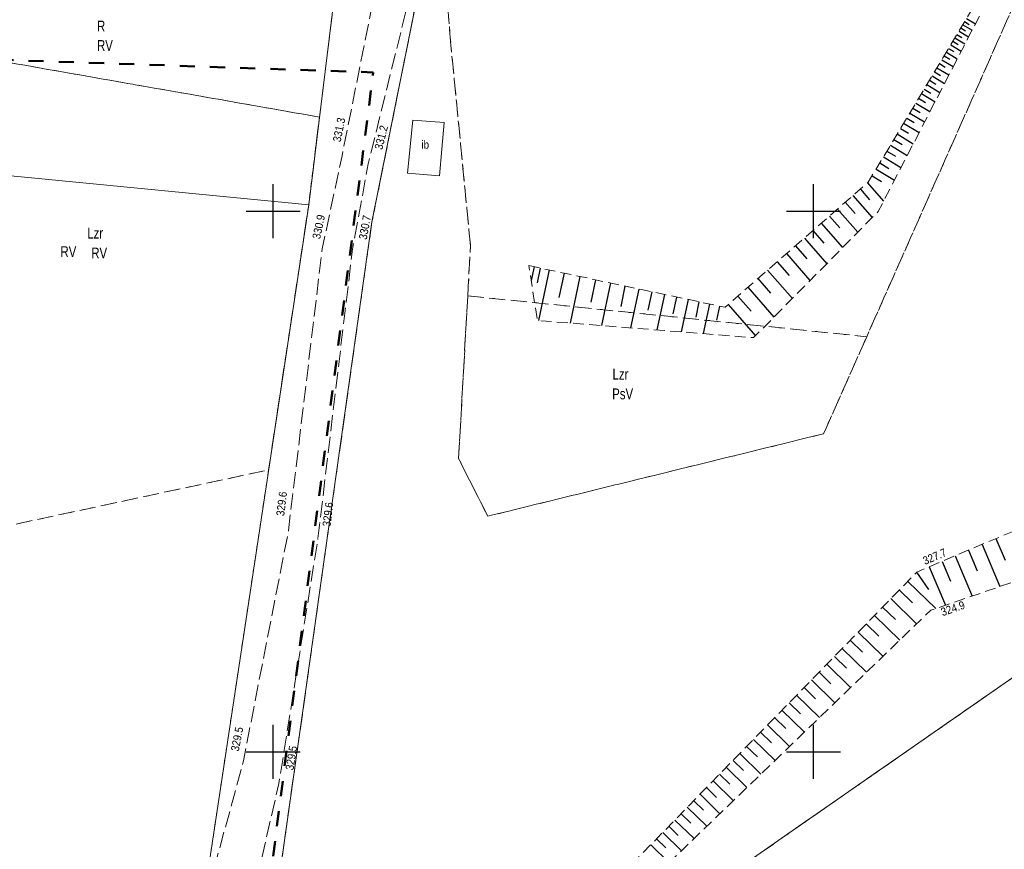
# Model space of a CAD drawing. Header units: metres. Extents: x 7523615 to 7533948, y 5492686 to 5502120.
# Tile 107 of 256: x 7529727 to 7529818, y 5497891 to 5497968. Entities that reach past the tile are written whole.
import ezdxf
from ezdxf.enums import TextEntityAlignment as Align

# ---------------------------------------------------------------- set-up
doc = ezdxf.new("R2010")
doc.units = ezdxf.units.M
for name, pattern in [('1.0_0.5', [1.5, 1, -0.5]), ('1.4_1.4', [2.8, 1.4, -1.4]), ('1.5_0.5', [2, 1.5, -0.5]), ('219-500', [0]), ('egkk-500', [2, 1.5, -0.5]), ('egug-500', [1, 0.5, -0.5])]:
    doc.linetypes.add(name, pattern=pattern)
doc.layers.get('0').update_dxf_attribs({"color": 2, "lineweight": 5})
doc.styles.get("Standard").update_dxf_attribs({"font": 'Working1250', "width": 0.75})

# ---------------------------------------------------------------- blocks, each defined once
blk = doc.blocks.new('203')
at = {"linetype": 'Continuous', "lineweight": 0}
h = blk.add_hatch(color=0, dxfattribs=at)
edge = h.paths.add_edge_path()
edge.add_arc((0, 0), 0.045, 0, 360)
blk = doc.blocks.new('PW01')
at = {"linetype": 'Continuous', "lineweight": 13}
h = blk.add_hatch(color=0, dxfattribs=at)
edge = h.paths.add_edge_path()
edge.add_arc((0, 0), 0.045, 0, 360)
blk = doc.blocks.new('RAMKA500K')
at = {"color": 0}
for p, q in [((150, 197.5), (150, 202.5)), ((200, 197.5), (200, 202.5)), ((147.5, 200), (152.5, 200)), ((197.5, 200), (202.5, 200)), ((150, 147.5), (150, 152.5)), ((200, 147.5), (200, 152.5)), ((147.5, 150), (152.5, 150)), ((197.5, 150), (202.5, 150))]:
    blk.add_line(p, q, dxfattribs=at)

msp = doc.modelspace()

# ---------------------------------------------------------------- linework, layer by layer
at = {"layer": '000 Inne (niezydentyfikowane)', "color": 7, "linetype": 'CONTINUOUS', "lineweight": 25, "flags": 128}
for points in [[(7529813.98, 5497967.54), (7529814.4, 5497967.29)], [(7529814.15, 5497967.82), (7529814.97, 5497967.33)], [(7529813.46, 5497966.66), (7529814.35, 5497966.13)], [(7529813.64, 5497966.96), (7529814.07, 5497966.7)], [(7529813.81, 5497967.26), (7529814.67, 5497966.74)], [(7529812.89, 5497965.72), (7529813.37, 5497965.44)], [(7529813.08, 5497966.04), (7529814.01, 5497965.48)], [(7529813.27, 5497966.36), (7529813.73, 5497966.08)], [(7529812.49, 5497965.06), (7529812.99, 5497964.77)], [(7529812.69, 5497965.4), (7529813.67, 5497964.81)], [(7529811.87, 5497964.02), (7529812.93, 5497963.38)], [(7529812.08, 5497964.38), (7529812.6, 5497964.06)], [(7529812.29, 5497964.72), (7529813.3, 5497964.11)], [(7529811.42, 5497963.28), (7529812.53, 5497962.62)], [(7529811.65, 5497963.66), (7529812.19, 5497963.33)], [(7529810.72, 5497962.12), (7529811.31, 5497961.77)], [(7529810.96, 5497962.52), (7529812.12, 5497961.82)], [(7529811.2, 5497962.9), (7529811.76, 5497962.57)], [(7529810.23, 5497961.3), (7529810.85, 5497960.93)], [(7529810.48, 5497961.72), (7529811.69, 5497960.99)], [(7529809.72, 5497960.45), (7529810.36, 5497960.06)], [(7529809.98, 5497960.88), (7529811.24, 5497960.12)], [(7529809.18, 5497959.55), (7529809.85, 5497959.15)], [(7529809.45, 5497960.01), (7529810.77, 5497959.22)], [(7529808.62, 5497958.62), (7529809.32, 5497958.2)], [(7529808.91, 5497959.09), (7529810.28, 5497958.27)], [(7529808.04, 5497957.65), (7529808.77, 5497957.21)], [(7529808.33, 5497958.14), (7529809.77, 5497957.28)], [(7529807.43, 5497956.63), (7529808.19, 5497956.18)], [(7529807.74, 5497957.15), (7529809.23, 5497956.25)], [(7529807.11, 5497956.11), (7529808.67, 5497955.17)], [(7529806.46, 5497955.03), (7529808.09, 5497954.05)], [(7529806.79, 5497955.57), (7529807.59, 5497955.09)], [(7529805.78, 5497953.89), (7529807.48, 5497952.87)], [(7529806.12, 5497954.47), (7529806.96, 5497953.97)], [(7529805.41, 5497953.29), (7529806.28, 5497952.76)], [(7529804.33, 5497952.05), (7529805.19, 5497951.07)], [(7529804.99, 5497952.63), (7529806.48, 5497950.93)], [(7529803.64, 5497951.45), (7529805.43, 5497949.41)], [(7529802.22, 5497950.21), (7529804.09, 5497948.06)], [(7529802.94, 5497950.84), (7529803.85, 5497949.79)], [(7529801.48, 5497949.56), (7529802.44, 5497948.46)], [(7529800.72, 5497948.9), (7529802.69, 5497946.64)], [(7529799.15, 5497947.52), (7529801.22, 5497945.15)], [(7529799.94, 5497948.22), (7529800.95, 5497947.06)], [(7529798.33, 5497946.81), (7529799.39, 5497945.59)], [(7529797.49, 5497946.08), (7529799.67, 5497943.59)], [(7529774.15, 5497944.87), (7529773.88, 5497943.59)], [(7529774.71, 5497944.75), (7529774.42, 5497943.37)], [(7529796.63, 5497945.33), (7529797.75, 5497944.05)], [(7529775.54, 5497944.57), (7529774.55, 5497939.89)], [(7529776.92, 5497944.28), (7529776.44, 5497942.03)], [(7529778.39, 5497943.97), (7529777.47, 5497939.66)], [(7529795.75, 5497944.56), (7529798.04, 5497941.94)], [(7529779.83, 5497943.66), (7529779.39, 5497941.6)], [(7529781.22, 5497943.37), (7529780.39, 5497939.43)], [(7529782.55, 5497943.08), (7529782.16, 5497941.2)], [(7529793.93, 5497942.97), (7529796.33, 5497940.21)], [(7529794.85, 5497943.77), (7529796.02, 5497942.43)], [(7529783.83, 5497942.81), (7529783.06, 5497939.22)], [(7529785.05, 5497942.55), (7529784.68, 5497940.84)], [(7529786.21, 5497942.31), (7529785.51, 5497939.02)], [(7529787.32, 5497942.07), (7529786.99, 5497940.5)], [(7529793, 5497942.16), (7529794.23, 5497940.75)], [(7529788.39, 5497941.85), (7529787.75, 5497938.84)], [(7529789.4, 5497941.63), (7529789.1, 5497940.2)], [(7529790.38, 5497941.42), (7529789.79, 5497938.68)], [(7529791.3, 5497941.23), (7529791.03, 5497939.92)], [(7529792.1, 5497941.38), (7529794.63, 5497938.49)], [(7529815.59, 5497919.18), (7529817.24, 5497915.29)], [(7529816.88, 5497919.73), (7529817.72, 5497917.74)], [(7529814.33, 5497918.65), (7529815.13, 5497916.75)], [(7529811.89, 5497917.62), (7529812.66, 5497915.8)], [(7529813.09, 5497918.13), (7529814.67, 5497914.4)], [(7529809.54, 5497916.62), (7529810.65, 5497915.01)], [(7529810.71, 5497917.12), (7529812.21, 5497913.56)], [(7529808.71, 5497915.77), (7529811.3, 5497913.25)], [(7529807.93, 5497914.97), (7529809.14, 5497913.79)], [(7529807.15, 5497914.17), (7529809.54, 5497911.84)], [(7529806.39, 5497913.39), (7529807.57, 5497912.23)], [(7529805.63, 5497912.61), (7529807.97, 5497910.32)], [(7529804.13, 5497911.07), (7529806.43, 5497908.83)], [(7529804.87, 5497911.84), (7529806.03, 5497910.71)], [(7529803.39, 5497910.32), (7529804.53, 5497909.21)], [(7529802.66, 5497909.57), (7529804.91, 5497907.37)], [(7529801.94, 5497908.83), (7529803.05, 5497907.74)], [(7529800.52, 5497907.37), (7529801.61, 5497906.3)], [(7529801.22, 5497908.1), (7529803.43, 5497905.94)], [(7529799.81, 5497906.65), (7529801.98, 5497904.54)], [(7529799.12, 5497905.94), (7529800.19, 5497904.9)], [(7529798.43, 5497905.24), (7529800.55, 5497903.17)], [(7529797.08, 5497903.85), (7529799.16, 5497901.82)], [(7529797.75, 5497904.54), (7529798.8, 5497903.51)], [(7529796.41, 5497903.16), (7529797.44, 5497902.16)], [(7529795.75, 5497902.49), (7529797.79, 5497900.5)], [(7529794.45, 5497901.15), (7529796.45, 5497899.21)], [(7529795.1, 5497901.82), (7529796.11, 5497900.83)], [(7529793.81, 5497900.5), (7529794.8, 5497899.53)], [(7529792.55, 5497899.2), (7529793.52, 5497898.26)], [(7529793.17, 5497899.85), (7529795.13, 5497897.94)], [(7529791.93, 5497898.57), (7529793.84, 5497896.7)], [(7529791.31, 5497897.94), (7529792.26, 5497897.01)], [(7529790.1, 5497896.69), (7529791.03, 5497895.79)], [(7529790.7, 5497897.31), (7529792.58, 5497895.48)], [(7529789.5, 5497896.08), (7529791.34, 5497894.28)], [(7529788.32, 5497894.88), (7529790.13, 5497893.11)], [(7529788.91, 5497895.48), (7529789.82, 5497894.59)], [(7529787.17, 5497893.69), (7529788.94, 5497891.97)], [(7529787.74, 5497894.28), (7529788.64, 5497893.41)], [(7529786.6, 5497893.11), (7529787.48, 5497892.26)], [(7529785.48, 5497891.96), (7529786.34, 5497891.13)], [(7529786.04, 5497892.53), (7529787.77, 5497890.84)], [(7529784.93, 5497891.4), (7529786.63, 5497889.74)]]:
    msp.add_lwpolyline(points, dxfattribs=at)
at = {"layer": '217-kontur klasyfikacyjny', "color": 7, "linetype": 'egkk-500', "lineweight": 18, "flags": 128}
for points in [[(7529766.45, 5497965.33), (7529765.17, 5497981.05)], [(7529763.69, 5497971.64), (7529759.14, 5497949.01)], [(7529754.29, 5497958.71), (7529755.75, 5497970.51)], [(7529818.77, 5497969.63), (7529804.92, 5497938.4)], [(7529754.29, 5497958.71), (7529717.82, 5497965.12)], [(7529768.26, 5497946.79), (7529766.45, 5497965.33)], [(7529753.29, 5497950.59), (7529754.29, 5497958.71)], [(7529749.58, 5497926.08), (7529753.29, 5497950.59)], [(7529759.14, 5497949.01), (7529747.59, 5497867.32)], [(7529768, 5497942.18), (7529768.26, 5497946.79)], [(7529767.16, 5497927.14), (7529768, 5497942.18)], [(7529768, 5497942.18), (7529804.92, 5497938.4)], [(7529804.92, 5497938.4), (7529800.93, 5497929.42)], [(7529800.93, 5497929.42), (7529769.85, 5497921.79)], [(7529769.85, 5497921.79), (7529767.16, 5497927.14)], [(7529706.68, 5497916.88), (7529749.58, 5497926.08)], [(7529796.7, 5497891.76), (7529822.08, 5497909.41)], [(7529786.85, 5497884.9), (7529796.7, 5497891.76)]]:
    msp.add_lwpolyline(points, dxfattribs=at)
at = {"layer": '218-kontur użytku gruntowego', "color": 7, "linetype": 'egug-500', "lineweight": 18, "flags": 128}
for points in [[(7529765.17, 5497981.05), (7529766.45, 5497965.33)], [(7529759.14, 5497949.01), (7529763.69, 5497971.64)], [(7529754.29, 5497958.71), (7529755.75, 5497970.51)], [(7529804.92, 5497938.4), (7529818.77, 5497969.63)], [(7529717.82, 5497965.12), (7529754.29, 5497958.71)], [(7529766.45, 5497965.33), (7529768.26, 5497946.79)], [(7529754.29, 5497958.71), (7529753.29, 5497950.59)], [(7529753.29, 5497950.59), (7529749.58, 5497926.08)], [(7529747.59, 5497867.32), (7529759.14, 5497949.01)], [(7529768.26, 5497946.79), (7529768, 5497942.18)], [(7529768, 5497942.18), (7529767.16, 5497927.14)], [(7529768, 5497942.18), (7529804.92, 5497938.4)], [(7529800.93, 5497929.42), (7529804.92, 5497938.4)], [(7529769.85, 5497921.79), (7529800.93, 5497929.42)], [(7529767.16, 5497927.14), (7529769.85, 5497921.79)], [(7529706.68, 5497916.88), (7529749.58, 5497926.08)], [(7529749.58, 5497926.08), (7529740.41, 5497865.43)], [(7529796.7, 5497891.76), (7529822.08, 5497909.41)], [(7529786.85, 5497884.9), (7529796.7, 5497891.76)]]:
    msp.add_lwpolyline(points, dxfattribs=at)
at = {"layer": '219-działka ewidencyjna', "color": 3, "linetype": '219-500', "lineweight": 18, "flags": 128}
for points in [[(7529759.14, 5497949.01), (7529763.69, 5497971.64)], [(7529753.29, 5497950.59), (7529755.75, 5497970.51)], [(7529661.05, 5497959.58), (7529753.29, 5497950.59)], [(7529740.41, 5497865.43), (7529753.29, 5497950.59)], [(7529747.59, 5497867.32), (7529759.14, 5497949.01)], [(7529796.7, 5497891.76), (7529822.08, 5497909.41)], [(7529786.85, 5497884.9), (7529796.7, 5497891.76)]]:
    msp.add_lwpolyline(points, dxfattribs=at)
at = {"layer": 'inna budowla', "color": 7, "linetype": 'CONTINUOUS', "lineweight": 18, "flags": 128}
msp.add_lwpolyline([(7529762.91, 5497958.44), (7529765.83, 5497958.2), (7529765.39, 5497953.28), (7529762.42, 5497953.54)], close=True, dxfattribs=at)
at = {"layer": 'jezdnia', "color": 7, "linetype": '1.5_0.5', "lineweight": 18, "flags": 128}
msp.add_lwpolyline([(7529761.95, 5497981.67), (7529764.77, 5497981.39), (7529763.23, 5497972.31), (7529758.8, 5497954.4), (7529757.34, 5497946.49), (7529754.13, 5497919.66), (7529750.53, 5497897.07), (7529746.67, 5497880.32), (7529741.98, 5497871.4), (7529739.52, 5497872.2), (7529742.24, 5497880.75), (7529747.25, 5497899.18), (7529751.41, 5497920.43), (7529754.54, 5497946.52), (7529756.37, 5497955.14), (7529759.99, 5497973.17)], close=True, dxfattribs=at)
at = {"layer": 'skarpa nieumocniona', "color": 7, "linetype": '1.0_0.5', "lineweight": 18, "flags": 128}
for points in [[(7529773.66, 5497944.97), (7529791.81, 5497941.12), (7529805.05, 5497952.68), (7529816.08, 5497971.03), (7529823.9, 5497979.01), (7529830.75, 5497984.59), (7529863.7, 5497995.37), (7529942.13, 5497999.34), (7529963.67, 5497991.66), (7529978.2, 5497989.25), (7530010.22, 5497983.66), (7530079, 5498014.41), (7530087.01, 5498016.52), (7530101.62, 5498018.66), (7530137.89, 5498002.42), (7530153.3, 5497986.52), (7530171.71, 5497975.16), (7530183.75, 5497966.81), (7530195.09, 5497960.3), (7530208.15, 5497962.05), (7530232.11, 5497985.01), (7530249.04, 5497991.55), (7530269.14, 5497989.86), (7530279.2, 5497995.49), (7530298.15, 5498001.46), (7530301.96, 5498001.89), (7530291.81, 5497997.59), (7530278.68, 5497993.15), (7530269.2, 5497984.47), (7530250.53, 5497987.21), (7530237.16, 5497983.8), (7530209.92, 5497958.83), (7530207.02, 5497957.14), (7530194.25, 5497956.6), (7530173.65, 5497967.43), (7530150.05, 5497984.1), (7530100.63, 5498012.2), (7530087.03, 5498011.65), (7530008.86, 5497977.07), (7529965.46, 5497985.17), (7529941.53, 5497993.5), (7529862.97, 5497989.86), (7529831.82, 5497980.25), (7529816.41, 5497970.11), (7529805.98, 5497949.97), (7529794.45, 5497938.31), (7529774.46, 5497939.9)], [(7529773.66, 5497944.97), (7529791.81, 5497941.12), (7529805.05, 5497952.68), (7529816.08, 5497971.03), (7529823.9, 5497979.01), (7529830.75, 5497984.59), (7529863.7, 5497995.37), (7529942.13, 5497999.34), (7529963.67, 5497991.66), (7529978.2, 5497989.25), (7530010.22, 5497983.66), (7530079, 5498014.41), (7530087.01, 5498016.52), (7530101.62, 5498018.66), (7530137.89, 5498002.42), (7530153.3, 5497986.52), (7530171.71, 5497975.16), (7530183.75, 5497966.81), (7530195.09, 5497960.3), (7530208.15, 5497962.05), (7530232.11, 5497985.01), (7530249.04, 5497991.55), (7530269.14, 5497989.86), (7530279.2, 5497995.49), (7530298.15, 5498001.46), (7530301.96, 5498001.89), (7530291.81, 5497997.59), (7530278.68, 5497993.15), (7530269.2, 5497984.47), (7530250.53, 5497987.21), (7530237.16, 5497983.8), (7530209.92, 5497958.83), (7530207.02, 5497957.14), (7530194.25, 5497956.6), (7530173.65, 5497967.43), (7530150.05, 5497984.1), (7530100.63, 5498012.2), (7530087.03, 5498011.65), (7530008.86, 5497977.07), (7529965.46, 5497985.17), (7529941.53, 5497993.5), (7529862.97, 5497989.86), (7529831.82, 5497980.25), (7529816.41, 5497970.11), (7529805.98, 5497949.97), (7529794.45, 5497938.31), (7529774.46, 5497939.9)], [(7529740.46, 5497856.76), (7529751.67, 5497864.61), (7529763.8, 5497873.13), (7529776.94, 5497883.21), (7529809.55, 5497916.63), (7529853.6, 5497935.27), (7529908.2, 5497967.44), (7529908.5, 5497958.96), (7529855.26, 5497928.34), (7529810.84, 5497913.09), (7529779.82, 5497883.17), (7529764.69, 5497871.19), (7529752.35, 5497861.23), (7529738.34, 5497853.99)], [(7529740.46, 5497856.76), (7529751.67, 5497864.61), (7529763.8, 5497873.13), (7529776.94, 5497883.21), (7529809.55, 5497916.63), (7529853.6, 5497935.27), (7529908.2, 5497967.44), (7529908.5, 5497958.96), (7529855.26, 5497928.34), (7529810.84, 5497913.09), (7529779.82, 5497883.17), (7529764.69, 5497871.19), (7529752.35, 5497861.23), (7529738.34, 5497853.99)]]:
    msp.add_lwpolyline(points, close=True, dxfattribs=at)
at = {"layer": 'Zakres', "color": 5, "linetype": '1.4_1.4', "lineweight": 50, "flags": 128}
msp.add_lwpolyline([(7531743.27, 5499246.67), (7531674.19, 5499075.04), (7531617.162, 5499130.015), (7531497.218, 5499019.596), (7531360.693, 5498909.882), (7531137.385, 5498723.263), (7530837.96, 5498471.05), (7530827.293, 5498468.557), (7530555.83, 5498209.93), (7530490.214, 5498246.484), (7530415.425, 5498175.928), (7530370.975, 5498140.65), (7530313.12, 5498105.373), (7530175.536, 5498113.134), (7530201.642, 5498273.295), (7530135.32, 5498299.4), (7530095.809, 5498250.012), (7529934.942, 5498278.939), (7529886.553, 5498254.598), (7529886.964, 5498227.434), (7529861.564, 5498166.05), (7529795.242, 5498157.584), (7529752.203, 5498064.45), (7529512.785, 5498134.242), (7529497.697, 5498245.624), (7529418.476, 5498260.595), (7529163.77, 5498290.228), (7529123.554, 5498137.123), (7529361.326, 5498088.439), (7529468.57, 5498017.178), (7529499.62, 5497998.73), (7529568.053, 5497998.128), (7529612.503, 5497967.789), (7529759.259, 5497962.851), (7529731.037, 5497742.012), (7529837.62, 5497773.434), (7529926.26, 5498000.98), (7530249.502, 5497965.967), (7530399.55, 5498036.463), (7530504.325, 5498041.167), (7530550.186, 5498000.245), (7530485.275, 5497939.567), (7530567.12, 5497896.528), (7530578.585, 5497865.954), (7530414.955, 5497723.667), (7530456.347, 5497670.633), (7530620.036, 5497828.677), (7530672.247, 5497834.44), (7530708.231, 5497874.656), (7530802.893, 5497949.739), (7531291.019, 5497844.846), (7531633.86, 5497783.346), (7531723.76, 5497752.948), (7531716.74, 5497689.82), (7531638.86, 5497701.8), (7531607.99, 5497651.877), (7531593.173, 5497646.233), (7531554.368, 5497551.688), (7531542.197, 5497533.109), (7531433.365, 5497444.091), (7531365.279, 5497382.708), (7531307.012, 5497340.61), (7531265.619, 5497313.74), (7531154.142, 5497225.545), (7531069.475, 5497140.173), (7531095.58, 5497066.795), (7531227.52, 5497061.86), (7531269.853, 5497013.879), (7531267.74, 5496900.28), (7531245.86, 5496824.79), (7531285.37, 5496797.98), (7531257.86, 5496726.01), (7531235.28, 5496726.72), (7531225.4, 5496699.91), (7531197.11, 5496699.88), (7531185.19, 5496624.41), (7531253.801, 5496571.672), (7531243.218, 5496477.481), (7531256.45, 5496456.49), (7531351.7, 5496436.03), (7531399.67, 5496549.62), (7531437.77, 5496640.64), (7531396.85, 5496663.92), (7531455.59, 5496799.214), (7531464.057, 5496818.264), (7531468.643, 5496848.955), (7531480.284, 5496877.178), (7531555.07, 5497002.95), (7531557.66, 5497022.169), (7531504.626, 5497031.871), (7531386.27, 5497072.44), (7531447.65, 5497179.68), (7531472.876, 5497186.563), (7531542.726, 5497165.75), (7531534.965, 5497117.772), (7531587.882, 5497105.777), (7531625.629, 5497206.319), (7531717.203, 5497165.383), (7531739.282, 5497219.078), (7531634.801, 5497264.88), (7531650.323, 5497306.508), (7531689.66, 5497342.67), (7531724.67, 5497377.51), (7531750.159, 5497383.413), (7531790.729, 5497415.163), (7531807.49, 5497435.8), (7531857.051, 5497525.936), (7531880.16, 5497531.76), (7531912.79, 5497579.205), (7531951.42, 5497582.56), (7531983.17, 5497634.77), (7532010.156, 5497686.449), (7532022.445, 5497715.671), (7532045.96, 5497826.68), (7532028.32, 5497890.18), (7532058.84, 5497978.726), (7532130.806, 5498096.73), (7532169.259, 5498228.668), (7532173.67, 5498272.59), (7532173.45, 5498329.02), (7532174.198, 5498362.371), (7532178.843, 5498457.798), (7532136.745, 5498585.562), (7532124.809, 5498799.345), (7532152.62, 5498813.574), (7532125.691, 5499032.472), (7532124.985, 5499095.267), (7532200.95, 5499066.75), (7532264.333, 5499123.018), (7532116.225, 5499183.814), (7531993.341, 5499227.793), (7531913.613, 5499254.722), (7531816.599, 5499290.941), (7531739.752, 5499297.761), (7531571.83, 5499328.1), (7531549.252, 5499297.761), (7531536.552, 5499281.533), (7531425.075, 5499226.5), (7531439.186, 5499201.805), (7531552.78, 5499254.722), (7531607.813, 5499273.772), (7531677.126, 5499271.215)], close=True, dxfattribs=at)

# ---------------------------------------------------------------- block references
at = {"layer": '203-punkt graniczny', "color": 3, "linetype": 'CONTINUOUS', "lineweight": 18}
for p in [(7529753.29, 5497950.59), (7529759.14, 5497949.01), (7529796.7, 5497891.76)]:
    msp.add_blockref('203', p, dxfattribs=at)
at = {"layer": 'pikieta naturalna', "color": 7, "linetype": 'CONTINUOUS', "lineweight": 13}
for p in [(7529756.37, 5497955.14), (7529758.8, 5497954.4), (7529754.54, 5497946.52), (7529757.34, 5497946.49), (7529751.41, 5497920.43), (7529754.13, 5497919.66), (7529809.55, 5497916.63), (7529810.84, 5497913.09), (7529747.25, 5497899.18), (7529750.53, 5497897.07)]:
    msp.add_blockref('PW01', p, dxfattribs=at)
at = {"layer": 'Wstawianie ramki sekcyjnej z opisem', "color": 7, "linetype": 'CONTINUOUS', "lineweight": 13}
msp.add_blockref('RAMKA500K', (7529600, 5497750), dxfattribs=at)

# ---------------------------------------------------------------- texts
at = {"layer": '209-oznaczenie konturu klasyfikacyjnego', "color": 7, "linetype": 'CONTINUOUS', "lineweight": 18, "width": 0.79}
for s, p in [('RV', (7529733.7, 5497965.84)), ('RV', (7529730.32, 5497946.77)), ('RV', (7529733.17, 5497946.64)), ('PsV', (7529781.37, 5497933.61))]:
    msp.add_text(s, height=1, dxfattribs=at).set_placement(p, align=Align.TOP_LEFT)
at = {"layer": '210-oznaczenie konturu użytku gruntowego', "color": 7, "linetype": 'CONTINUOUS', "lineweight": 18, "width": 0.79}
for s, p in [('R', (7529733.7, 5497966.63)), ('Lzr', (7529732.8, 5497947.48)), ('Lzr', (7529781.4, 5497934.43))]:
    msp.add_text(s, height=1, dxfattribs=at).set_placement(p)
at = {"layer": 'inna budowla-Atr17', "color": 7, "width": 0.9}
msp.add_text('ib', height=0.75, dxfattribs=at).set_placement((7529763.72, 5497955.79))
at = {"layer": 'pikieta naturalna-Atr2', "color": 7, "width": 0.9}
for s, rotation, p in [('331.3', 78.647, (7529756.24, 5497956.36)), ('331.2', 76.107, (7529760.09, 5497955.64)), ('330.9', 78.014, (7529754.34, 5497947.38)), ('330.7', 79.542, (7529758.65, 5497947.33)), ('329.6', 83.159, (7529751.02, 5497921.78)), ('329.6', 83.177, (7529755.3, 5497920.8)), ('327.7', 22.936, (7529810.31, 5497917.28)), ('324.9', 18.948, (7529811.94, 5497912.54)), ('329.5', 78.924, (7529746.81, 5497900)), ('329.5', 80.945, (7529751.87, 5497898.26))]:
    msp.add_text(s, height=0.75, rotation=rotation, dxfattribs=at).set_placement(p)

doc.saveas('drawing.dxf')
